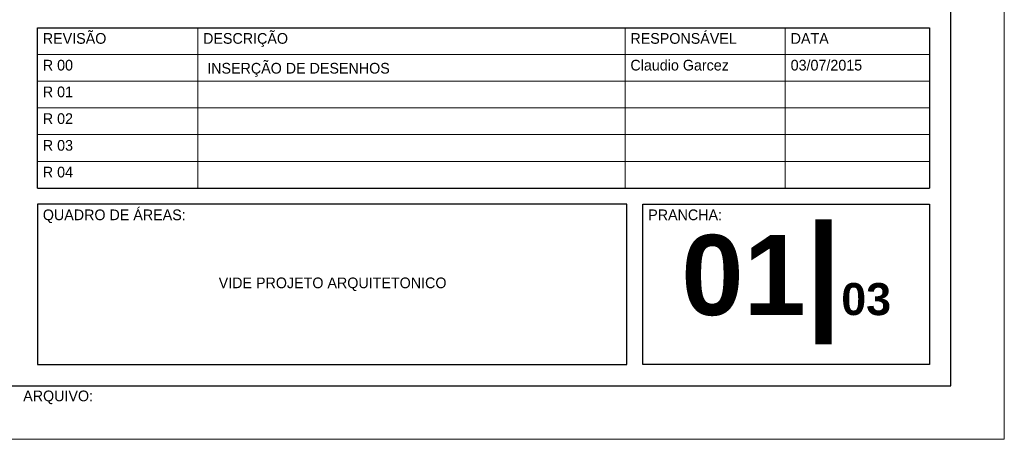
# Model space of a CAD drawing. Header units: millimetres. Extents: x -125 to 300, y 6 to 90.
# Tile 10 of 132: x -24 to -6, y 6 to 14. Entities that reach past the tile are written whole.
import ezdxf

# ---------------------------------------------------------------- set-up
doc = ezdxf.new("R2010")
doc.units = ezdxf.units.MM
doc.layers.get('0').update_dxf_attribs({"lineweight": 0})
doc.layers.add('Aux', color=7, linetype='Continuous', lineweight=5)
doc.layers.add('TEXTO', color=7, linetype='Continuous', lineweight=18)
doc.layers.add('MARGINT', color=7, linetype='Continuous')
doc.layers.add('Plano4', color=220, linetype='Continuous')

msp = doc.modelspace()

# ---------------------------------------------------------------- linework, layer by layer
at = {"color": 0}
for p, q in [((-20.87188, 10.55596), (-20.87188, 13.55932)), ((-20.87188, 10.55596), (-20.87188, 13.55932)), ((-12.86235, 10.55596), (-12.86235, 13.55932)), ((-12.86235, 10.55596), (-12.86235, 13.55932)), ((-9.85878, 10.55596), (-9.85878, 13.55932)), ((-9.85878, 10.55596), (-9.85878, 13.55932)), ((-23.87545, 13.05872), (-7.15557, 13.05872)), ((-23.87545, 13.05872), (-7.15557, 13.05872)), ((-23.87545, 12.55813), (-7.15557, 12.55813)), ((-23.87545, 12.55813), (-7.15557, 12.55813)), ((-23.87545, 12.05753), (-7.15557, 12.05753)), ((-23.87545, 12.05753), (-7.15557, 12.05753)), ((-23.87545, 11.55694), (-7.15557, 11.55694)), ((-23.87545, 11.55694), (-7.15557, 11.55694)), ((-23.87545, 11.05634), (-7.15557, 11.05634)), ((-23.87545, 11.05634), (-7.15557, 11.05634))]:
    msp.add_line(p, q, dxfattribs=at)
at = {"layer": 'Aux'}
msp.add_lwpolyline([(-124.65389, 5.85156), (-5.7539, 5.85156), (-5.7539, 89.95156), (-124.65389, 89.95156)], close=True, dxfattribs=at)
at = {"layer": 'MARGINT'}
msp.add_lwpolyline([(-121.6539, 6.85151), (-6.75509, 6.85156), (-6.75509, 88.95156), (-121.6539, 88.95151)], close=True, dxfattribs=at)
at = {"layer": 'Plano4', "color": 0}
for p, q in [((-23.87545, 10.55596), (-23.87545, 13.55932)), ((-23.87545, 13.55932), (-7.15557, 13.55932)), ((-23.87545, 10.55596), (-23.87545, 13.55932)), ((-23.87545, 13.55932), (-7.15557, 13.55932)), ((-7.15557, 13.55932), (-7.15557, 10.55596)), ((-7.15557, 13.55932), (-7.15557, 10.55596)), ((-23.87545, 10.55596), (-7.15557, 10.55596)), ((-23.87545, 10.55596), (-7.15557, 10.55596))]:
    msp.add_line(p, q, dxfattribs=at)
for points in [[(-12.82898, 10.2556), (-23.87545, 10.2556), (-23.87545, 7.25203), (-12.82898, 7.25203)], [(-12.82898, 10.2556), (-23.87545, 10.2556), (-23.87545, 7.25203), (-12.82898, 7.25203)], [(-12.52862, 10.2556), (-7.15557, 10.2556), (-7.15557, 7.25203), (-12.52862, 7.25203)], [(-12.52862, 10.2556), (-7.15557, 10.2556), (-7.15557, 7.25203), (-12.52862, 7.25203)]]:
    msp.add_lwpolyline(points, close=True, dxfattribs=at)

# ---------------------------------------------------------------- texts
at = {"layer": 'TEXTO', "color": 0}
for s, insert, char_height, width, attachment_point in [('REVISÃO', (-23.77521, 13.45919), 0.200238, 9.1814042, 1), ('REVISÃO', (-23.77521, 13.45919), 0.200238, 9.1814042, 1), ('DESCRIÇÃO', (-20.77164, 13.45919), 0.200238, 9.1814042, 1), ('DESCRIÇÃO', (-20.77164, 13.45919), 0.200238, 9.1814042, 1), ('RESPONSÁVEL', (-12.76212, 13.45919), 0.2002381, 9.1814042, 1), ('RESPONSÁVEL', (-12.76212, 13.45919), 0.2002381, 9.1814042, 1), ('DATA', (-9.75854, 13.45919), 0.200238, 9.1814042, 1), ('DATA', (-9.75854, 13.45919), 0.200238, 9.1814042, 1), ('R 00', (-23.77521, 12.95849), 0.200238, 9.1814042, 1), ('INSERÇÃO DE DESENHOS ', (-20.69437, 12.90121), 0.2002381, 9.1814042, 1), ('Claudio Garcez', (-12.76212, 12.95859), 0.2002381, 9.1814042, 1), ('Claudio Garcez', (-12.76212, 12.95859), 0.2002381, 9.1814042, 1), ('03/07/2015', (-9.75854, 12.95859), 0.200238, 9.1814042, 1), ('R 01', (-23.77521, 12.45789), 0.200238, 9.1814042, 1), ('R 02', (-23.77521, 11.95729), 0.200238, 9.1814042, 1), ('R 03', (-23.77521, 11.4567), 0.200238, 9.1814042, 1), ('R 04', (-23.77521, 10.9561), 0.200238, 9.1814042, 1), ('QUADRO DE ÁREAS:', (-23.77521, 10.15537), 0.2002381, 9.1814042, 1), ('QUADRO DE ÁREAS:', (-23.77521, 10.15537), 0.2002381, 9.1814042, 1), ('PRANCHA:', (-12.42839, 10.15537), 0.200238, 9.1814042, 1), ('PRANCHA:', (-12.42839, 10.15537), 0.200238, 9.1814042, 1), ('{\\fArial|b1|i0|c0|p34;\\H8.3234x;01\\H1.1333x;|\\H0.35293x;03}', (-9.8421, 8.75382), 0.1804288, 5.3730555, 5), ('VIDE PROJETO ARQUITETONICO', (-18.34414, 8.75382), 0.2002381, 10.4619127, 5), ('VIDE PROJETO ARQUITETONICO', (-18.34414, 8.75382), 0.2002381, 10.4619127, 5), ('ARQUIVO:', (-24.14311, 6.76375), 0.200238, 9.1814042, 1), ('ARQUIVO:', (-24.14311, 6.76375), 0.200238, 9.1814042, 1)]:
    msp.add_mtext(s, dxfattribs=dict(at, insert=insert, char_height=char_height, width=width, attachment_point=attachment_point))

doc.saveas('drawing.dxf')
